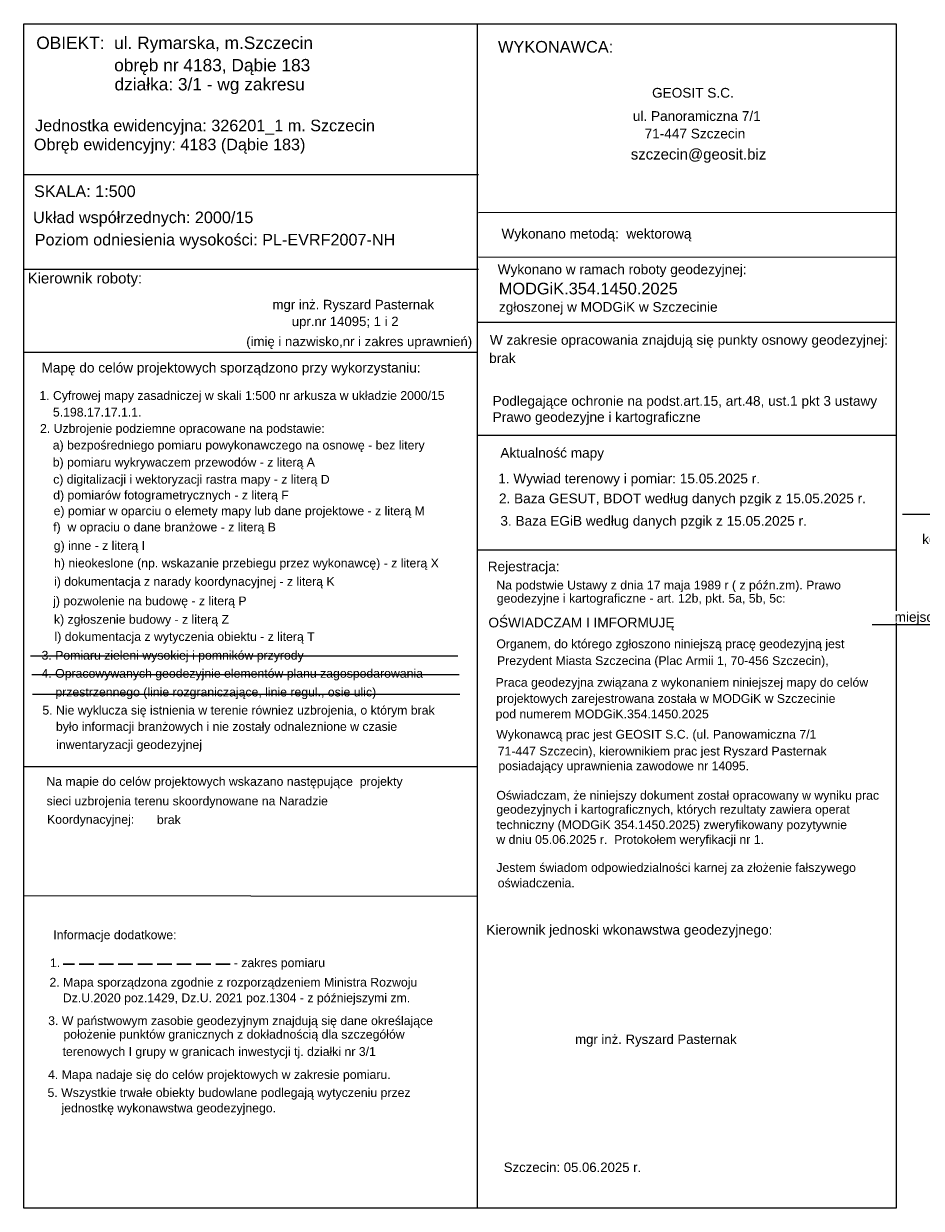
# Model space of a CAD drawing. Header units: millimetres. Extents: x 5469773 to 5470145, y 5911834 to 5911972.
# Tile 1 of 12: x 5469773 to 5469866, y 5911834 to 5911955. Entities that reach past the tile are written whole.
import ezdxf
from ezdxf import colors
from ezdxf.entities.mleader import LeaderData, LeaderLine
from ezdxf.math import Vec2, Vec3

# ---------------------------------------------------------------- set-up
doc = ezdxf.new("R2010")
doc.units = ezdxf.units.MM
doc.linetypes.add('PRZER3-1', pattern=[2, 1.5, -0.5])
for name, color, linetype, lineweight in [('_PROelCAD_ODNOSNIKI_SZCZEGOL', 7, 'Continuous', 13), ('G_Tabelka_3', 7, 'Continuous', 13), ('G_Zakres', 190, 'PRZER3-1', 30)]:
    doc.layers.add(name, color=color, linetype=linetype, lineweight=lineweight)
doc.layers.add('G_Ramka_1', color=7, linetype='Continuous')
doc.styles.add('Arial', font='arial.ttf')
doc.styles.get("Standard").update_dxf_attribs({"font": 'arial.ttf'})

msp = doc.modelspace()

# ---------------------------------------------------------------- linework, layer by layer
at = {"layer": 'G_Ramka_1', "color": 7}
for p, q in [((5469819.952194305, 5911955.306002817), (5469819.952194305, 5911833.753366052)), ((5469773.415409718, 5911939.841778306), (5469820.076934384, 5911939.841510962)), ((5469820.07203301, 5911935.928583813), (5469862.92495576, 5911935.978490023)), ((5469862.92495576, 5911931.320666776), (5469820.0652887, 5911931.365385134)), ((5469773.415409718, 5911930.108739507), (5469820.064742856, 5911930.108612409)), ((5469819.952194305, 5911924.678190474), (5469862.838370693, 5911924.678529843)), ((5469773.415409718, 5911921.606187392), (5469819.952194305, 5911921.606087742)), ((5469820.041875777, 5911913.088120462), (5469862.92495576, 5911913.088059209)), ((5469819.952194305, 5911901.325634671), (5469862.92495576, 5911901.325634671)), ((5469774.125057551, 5911890.429109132), (5469817.96872189, 5911890.429109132)), ((5469774.259991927, 5911888.540027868), (5469818.103656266, 5911888.540027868)), ((5469774.304970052, 5911886.516012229), (5469818.148634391, 5911886.516012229)), ((5469773.415409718, 5911879.079081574), (5469819.952194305, 5911879.079081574)), ((5469773.415409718, 5911865.860266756), (5469820.014322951, 5911865.792650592))]:
    msp.add_line(p, q, dxfattribs=at)
msp.add_lwpolyline([(5469773.415409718, 5911955.306002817), (5469862.92495576, 5911955.306002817), (5469862.92495576, 5911833.753366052), (5469773.415409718, 5911833.753366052)], close=True, dxfattribs=at)
at = {"layer": 'G_Zakres'}
msp.add_line((5469794.614953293, 5911858.813993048), (5469777.482261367, 5911858.813993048), dxfattribs=at)

# ---------------------------------------------------------------- texts
at = {"layer": 'G_Ramka_1', "color": 7, "lineweight": 40, "style": 'Arial'}
for s, height, p in [('OBIEKT:  ul. Rymarska, m.Szczecin', 1.269854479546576, (5469774.708173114, 5911952.708781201, 5.4)), ('WYKONAWCA:', 1.2, (5469822.077929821, 5911952.334242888, 5.4)), ('obręb nr 4183, Dąbie 183', 1.269854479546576, (5469782.700514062, 5911950.418792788, 5.4)), ('działka: 3/1 - wg zakresu ', 1.269854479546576, (5469782.73253274, 5911948.463206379, 5.4)), ('GEOSIT S.C.', 1, (5469837.887527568, 5911947.714989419, 5.4)), ('ul. Panoramiczna 7/1', 1, (5469835.913201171, 5911945.331148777, 5.4)), ('71-447 Szczecin', 1, (5469837.120728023, 5911943.532023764, 5.4)), ('Wykonano metodą:  wektorową', 1, (5469822.437754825, 5911933.263517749, 5.4)), ('Wykonano w ramach roboty geodezyjnej:', 1, (5469822.047305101, 5911929.602689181, 5.4)), ('MODGiK.354.1450.2025', 1.2, (5469822.162449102, 5911927.530097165, 5.4)), ('zgłoszonej w MODGiK w Szczecinie', 1, (5469822.176881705, 5911925.743175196, 5.4)), ('W zakresie opracowania znajdują się punkty osnowy geodezyjnej:', 1, (5469821.241336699, 5911922.360820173, 5.4)), ('brak', 1, (5469821.169371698, 5911920.48973016, 5.4)), ('Mapę do celów projektowych sporządzono przy wykorzystaniu:  ', 1, (5469775.241268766, 5911919.513196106, 5.4)), ('1. Cyfrowej mapy zasadniczej w skali 1:500 nr arkusza w układzie 2000/15', 0.9, (5469775.025373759, 5911916.706561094, 5.4)), ('Podlegające ochronie na podst.art.15, art.48, ust.1 pkt 3 ustawy', 1, (5469821.529196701, 5911916.099865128, 5.4)), ('5.198.17.17.1.1.', 0.9, (5469776.412639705, 5911914.997265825, 5.4)), ('Prawo geodezyjne i kartograficzne ', 1, (5469821.529196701, 5911914.444670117, 5.4)), ('2. Uzbrojenie podziemne opracowane na podstawie:', 0.9, (5469775.092607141, 5911913.324046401, 5.4)), ('a) bezpośredniego pomiaru powykonawczego na osnowę - bez litery', 0.9, (5469776.396972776, 5911911.614877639, 5.4)), ('Aktualność mapy', 1, (5469822.320811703, 5911910.774455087, 5.4)), ('b) pomiaru wykrywaczem przewodów - z literą A', 0.9, (5469776.396972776, 5911909.860730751, 5.4)), ('c) digitalizacji i wektoryzacji rastra mapy - z literą D', 0.9, (5469776.441950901, 5911908.106583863, 5.4)), ('1. Wywiad terenowy i pomiar: 15.05.2025 r.', 1, (5469822.10154334, 5911908.13929916, 5.4)), ('d) pomiarów fotogrametrycznych - z literą F', 0.9, (5469776.441950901, 5911906.487371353, 5.4)), ('2. Baza GESUT, BDOT według danych pzgik z 15.05.2025 r.', 1, (5469822.176881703, 5911906.096730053, 5.4)), ('e) pomiar w oparciu o elemety mapy lub dane projektowe - z literą M', 0.9, (5469776.486929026, 5911904.868158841, 5.4)), ('3. Baza EGiB według danych pzgik z 15.05.2025 r.', 1, (5469822.320811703, 5911903.793850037, 5.4)), ('f)  w opraciu o dane branżowe - z literą B', 0.9, (5469776.441950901, 5911903.203968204, 5.4)), ('g) inne - z literą I', 0.9, (5469776.501189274, 5911901.30847756, 5.4)), ('h) nieokeslone (np. wskazanie przebiegu przez wykonawcę) - z literą X', 0.9, (5469776.529300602, 5911899.509352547, 5.4)), ('Rejestracja:', 1, (5469821.025441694, 5911899.116124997, 5.4)), ('i) dokumentacja z narady koordynacyjnej - z literą K', 0.9, (5469776.529300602, 5911897.625893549, 5.4)), ('Na podstwie Ustawy z dnia 17 maja 1989 r ( z późn.zm). Prawo', 0.9, (5469821.907012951, 5911897.254030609, 5.4)), ('j) pozwolenie na budowę - z literą P', 0.9, (5469776.437545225, 5911895.628864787, 5.4)), ('geodezyjne i kartograficzne - art. 12b, pkt. 5a, 5b, 5c:', 0.9, (5469821.958737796, 5911895.897377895, 5.4)), ('k) zgłoszenie budowy - z literą Z', 0.9, (5469776.524577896, 5911893.73764706, 5.4)), ('OŚWIADCZAM I IMFORMUJĘ', 1, (5469821.097406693, 5911893.358924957, 5.4)), ('l) dokumentacja z wytyczenia obiektu - z literą T', 0.9, (5469776.580800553, 5911891.966633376, 5.4)), ('Organem, do którego zgłoszono niniejszą pracę geodezyjną jest ', 0.9, (5469821.907012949, 5911891.226961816, 5.4)), ('3. Pomiaru zieleni wysokiej i pomników przyrody', 0.9, (5469775.24832359, 5911890.049440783, 5.4)), ('Prezydent Miasta Szczecina (Plac Armii 1, 70-456 Szczecin),', 0.9, (5469821.978977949, 5911889.499801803, 5.4)), ('4. Opracowywanych geodezyjnie elementów planu zagospodarowania', 0.9, (5469775.24832359, 5911888.194093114, 5.4)), ('Praca geodezyjna związana z wykonaniem niniejszej mapy do celów', 0.9, (5469821.835047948, 5911887.268886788, 5.4)), ('przestrzennego (linie rozgraniczające, linie regul., osie ulic)', 0.9, (5469776.670457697, 5911886.275935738, 5.4)), ('projektowych zarejestrowana została w MODGiK w Szczecinie ', 0.9, (5469821.907012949, 5911885.613691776, 5.4)), ('5. Nie wyklucza się istnienia w terenie równiez uzbrojenia, o którym brak ', 0.9, (5469775.332657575, 5911884.415930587, 5.4)), ('pod numerem MODGiK.354.1450.2025', 0.9, (5469821.835047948, 5911884.030461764, 5.4)), ('było informacji branżowych i nie zostały odnaleznione w czasie ', 0.9, (5469776.726601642, 5911882.740376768, 5.4)), ('Wykonawcą prac jest GEOSIT S.C. (ul. Panowamiczna 7/1 ', 0.9, (5469821.907012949, 5911881.943476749, 5.4)), ('inwentaryzacji geodezyjnej', 0.9, (5469776.754791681, 5911880.8785607, 5.4)), ('71-447 Szczecin), kierownikiem prac jest Ryszard Pasternak', 0.9, (5469822.05094295, 5911880.216316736, 5.4)), ('posiadający uprawnienia zawodowe nr 14095.', 0.9, (5469822.122907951, 5911878.705051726, 5.4)), ('Na mapie do celów projektowych wskazano następujące  projekty', 0.9, (5469775.747175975, 5911877.104286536, 5.4)), ('Oświadczam, że niniejszy dokument został opracowany w wyniku prac', 0.9, (5469821.907012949, 5911875.682521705, 5.4)), ('sieci uzbrojenia terenu skoordynowane na Naradzie ', 0.9, (5469775.763727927, 5911875.099881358, 5.4)), ('Koordynacyjnej: ', 0.9, (5469775.808706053, 5911873.210800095, 5.4)), ('brak', 0.9, (5469787.084548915, 5911873.178798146, 5.4)), ('geodezyjnych i kartograficznych, których rezultaty zawiera operat', 0.9, (5469821.907012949, 5911874.243221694, 5.4)), ('techniczny (MODGiK 354.1450.2025) zweryfikowany pozytywnie', 0.9, (5469821.907012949, 5911872.659991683, 5.4)), ('w dniu 05.06.2025 r.  Protokołem weryfikacji nr 1.', 0.9, (5469821.907012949, 5911871.148726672, 5.4)), ('Jestem świadom odpowiedzialności karnej za złożenie fałszywego', 0.9, (5469821.907012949, 5911868.270126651, 5.4)), ('oświadczenia.', 0.9, (5469822.05094295, 5911866.68689664, 5.4)), ('Informacje dodatkowe:', 0.9, (5469776.448476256, 5911861.364477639, 5.4)), ('Kierownik jednoski wkonawstwa geodezyjnego:', 1, (5469820.881511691, 5911861.838254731, 5.4)), ('1.                                                   - zakres pomiaru', 0.9, (5469776.111140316, 5911858.49712215, 5.4)), ('2. Mapa sporządzona zgodnie z rozporządzeniem Ministra Rozwoju', 0.9, (5469776.063821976, 5911856.500706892, 5.4)), ('Dz.U.2020 poz.1429, Dz.U. 2021 poz.1304 - z późniejszymi zm.', 0.9, (5469777.432372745, 5911854.898872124, 5.4)), ('3. W państwowym zasobie geodezyjnym znajdują się dane określające', 0.9, (5469775.927448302, 5911852.5532467, 5.4)), ('położenie punktów granicznych z dokładnością dla szczegółów', 0.9, (5469777.488595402, 5911851.160065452, 5.4)), ('terenowych I grupy w granicach inwestycji tj. działki nr 3/1', 0.9, (5469777.404261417, 5911849.389051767, 5.4)), ('4. Mapa nadaje się do celów projektowych w zakresie pomiaru.', 0.9, (5469775.914361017, 5911847.027700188, 5.4)), ('5. Wszystkie trwałe obiekty budowlane podlegają wytyczeniu przez ', 0.9, (5469775.862230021, 5911845.176834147, 5.4)), ('jednostkę wykonawstwa geodezyjnego.', 0.9, (5469777.291816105, 5911843.598118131, 5.4))]:
    msp.add_text(s, height=height, dxfattribs=at).set_placement(p)
at = {"layer": 'G_Ramka_1', "color": 7, "lineweight": 35, "extrusion": (0, 0, -1), "style": 'Arial', "text_generation_flag": 2}
msp.add_text('szczecin@geosit.biz', height=1.096627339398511, dxfattribs=at).set_placement((-5469835.703540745, 5911941.369539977, -1.120920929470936))
at = {"layer": 'G_Ramka_1', "color": 7, "lineweight": 35, "style": 'Arial'}
msp.add_text('Kierownik roboty:', height=1.096627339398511, dxfattribs=at).set_placement((5469773.822212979, 5911928.652222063))
at = {"layer": 'G_Tabelka_3', "color": 7, "style": 'Arial'}
for s, height, p in [('Jednostka ewidencyjna: 326201_1 m. Szczecin', 1.187999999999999, (5469774.584733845, 5911944.269111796)), ('Obręb ewidencyjny: 4183 (Dąbie 183)', 1.187999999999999, (5469774.459191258, 5911942.32320173)), ('SKALA: 1:500', 1.187999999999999, (5469774.478439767, 5911937.518839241)), ('Układ współrzednych: 2000/15', 1.187999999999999, (5469774.377688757, 5911934.841741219)), ('Poziom odniesienia wysokości: PL-EVRF2007-NH', 1.187999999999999, (5469774.550404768, 5911932.553254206)), ('mgr inż. Ryszard Pasternak', 0.9661100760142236, (5469798.945307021, 5911926.006026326, 5.4)), ('upr.nr 14095; 1 i 2', 0.9661100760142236, (5469800.92186673, 5911924.277542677, 5.4)), ('(imię i nazwisko,nr i zakres uprawnień)', 0.9661100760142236, (5469796.250316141, 5911922.22011763)), ('mgr inż. Ryszard Pasternak', 0.9661100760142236, (5469829.992443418, 5911850.617585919, 5.4))]:
    msp.add_text(s, height=height, dxfattribs=at).set_placement(p)
at = {"layer": 'G_Tabelka_3', "style": 'Arial'}
msp.add_text('Szczecin: 05.06.2025 r.', height=0.9661100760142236, dxfattribs=at).set_placement((5469822.671630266, 5911837.481398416, 5.4))

# ---------------------------------------------------------------- next in the draw order: leaders
at = {"layer": '_PROelCAD_ODNOSNIKI_SZCZEGOL', "lineweight": 18}
ml = msp.add_multileader_mtext('Standard', dxfattribs=at)
ml.set_content('układ miejsc ładowania EV,\\Pdo przesadzenie drzewka które\\P kolidują z nowobudowanymi miejscami EV\\Pistnejący teren zielony wykorzystać \\Poptymalnie tworząc hub ładowania', color=256)
ml.set_leader_properties()
ml.build(insert=Vec2(0, 0))
ml.multileader.update_dxf_attribs({"text_left_attachment_type": 6, "text_right_attachment_type": 6, "dogleg_length": 1, "arrow_head_size": 2})
ctx = ml.context
ctx.base_point, ctx.char_height, ctx.arrow_head_size, ctx.landing_gap_size, ctx.plane_origin = Vec3(5469864.821554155, 5911904.954989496, 10.1), 1, 2, 0.4, Vec3(5469934.218345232, 5911873.041680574, 10.1)
ctx.left_attachment, ctx.right_attachment, ctx.text_align_type = 6, 6, 2
notes = []
notes.append((ctx, [(0, (1, 1, 0), (5469892.242972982, 5911904.954989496, 10.1), (-1, 0), 0, [(0, [(5469900.360526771, 5911888.658693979, 10.1)], 256, [])])]))
ctx.mtext.insert, ctx.mtext.alignment, ctx.mtext.flow_direction = Vec3(5469891.842972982, 5911906.248986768, 10.1), 3, 5
ctx.mtext.has_bg_fill, ctx.mtext.bg_color, ctx.mtext.bg_scale_factor, ctx.mtext.bg_transparency, ctx.mtext.use_window_bg_color = 1, -939524096, 1.1, 0, 1
for ctx, leaders in notes:
    for number, flags, end, landing, length, lines in leaders:
        leader = LeaderData()
        leader.index, (leader.has_last_leader_line, leader.has_dogleg_vector, leader.attachment_direction) = number, flags
        leader.last_leader_point, leader.dogleg_vector, leader.dogleg_length = Vec3(end), Vec3(landing), length
        for number, points, colour, breaks in lines:
            line = LeaderLine()
            line.index, line.vertices, line.color, line.breaks = number, Vec3.list(points), colors.encode_raw_color(colour), breaks
            leader.lines.append(line)
        ctx.leaders.append(leader)

# ---------------------------------------------------------------- next in the draw order: leaders
ml = msp.add_multileader_mtext('Standard', dxfattribs=at)
ml.set_content('miejsce do przeniesienia roślinności', color=256)
ml.set_leader_properties()
ml.build(insert=Vec2(0, 0))
ml.multileader.update_dxf_attribs({"text_left_attachment_type": 6, "text_right_attachment_type": 6, "dogleg_length": 1, "arrow_head_size": 2})
ctx = ml.context
ctx.base_point, ctx.char_height, ctx.arrow_head_size, ctx.landing_gap_size, ctx.plane_origin = Vec3(5469862.553833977, 5911893.638478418, 30.34), 1, 2, 0.4, Vec3(5469871.351043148, 5911905.660097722, 30.34)
ctx.left_attachment, ctx.right_attachment, ctx.text_align_type = 6, 6, 2
notes = []
notes.append((ctx, [(1, (1, 1, 0), (5469886.452060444, 5911893.638478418, 30.34), (-1, 0), 1, [(0, [(5469884.067491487, 5911885.742808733, 30.34)], 256, [])])]))
ctx.mtext.insert, ctx.mtext.alignment, ctx.mtext.flow_direction = Vec3(5469885.052060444, 5911894.93247569, 30.34), 3, 5
ctx.mtext.has_bg_fill, ctx.mtext.bg_color, ctx.mtext.bg_scale_factor, ctx.mtext.bg_transparency, ctx.mtext.use_window_bg_color = 1, -939524096, 1.1, 0, 1
for ctx, leaders in notes:
    for number, flags, end, landing, length, lines in leaders:
        leader = LeaderData()
        leader.index, (leader.has_last_leader_line, leader.has_dogleg_vector, leader.attachment_direction) = number, flags
        leader.last_leader_point, leader.dogleg_vector, leader.dogleg_length = Vec3(end), Vec3(landing), length
        for number, points, colour, breaks in lines:
            line = LeaderLine()
            line.index, line.vertices, line.color, line.breaks = number, Vec3.list(points), colors.encode_raw_color(colour), breaks
            leader.lines.append(line)
        ctx.leaders.append(leader)

doc.saveas('drawing.dxf')
